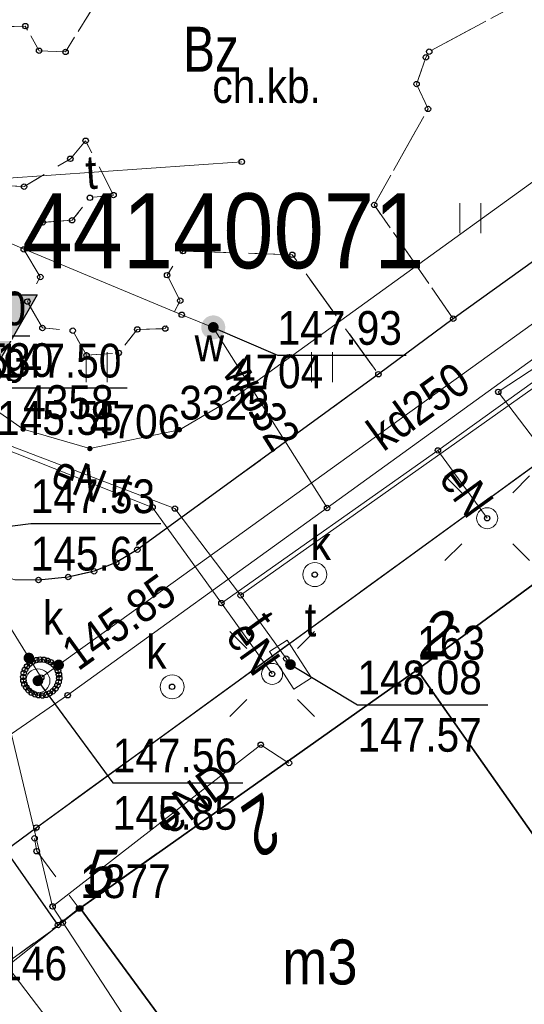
# Model space of a CAD drawing. Header units: metres. Extents: x 5548743 to 5556416, y 5707500 to 5714000.
# Tile 199 of 244: x 5554443 to 5554460, y 5710478 to 5710511. Entities that reach past the tile are written whole.
import ezdxf
from ezdxf.enums import TextEntityAlignment as Align

# ---------------------------------------------------------------- set-up
doc = ezdxf.new("R2010")
doc.units = ezdxf.units.M
for name, pattern in [('1.5_0.75', [2.25, 1.5, -0.75]), ('2.25_0.75', [3, 2.25, -0.75]), ('219-1000', [0])]:
    doc.linetypes.add(name, pattern=pattern)
doc.layers.get('0').update_dxf_attribs({"color": 2, "lineweight": 5})
doc.styles.get("Standard").update_dxf_attribs({"font": 'Working1250', "width": 0.75})

# ---------------------------------------------------------------- blocks, each defined once
blk = doc.blocks.new('PUNKTBUD')
at = {"color": 0}
blk.add_circle((0, 0), 0.09, dxfattribs=at)
blk = doc.blocks.new('203')
at = {"linetype": 'Continuous', "lineweight": 0}
h = blk.add_hatch(color=0, dxfattribs=at)
edge = h.paths.add_edge_path()
edge.add_arc((0, 0), 0.09, 0, 360)
blk = doc.blocks.new('SM01')
at = {"color": 0, "linetype": 'Continuous', "lineweight": 13}
for p, q in [((-0.848, 0.848), (-1.414, 1.414)), ((0.849, 0.848), (1.414, 1.414)), ((-0.848, -0.849), (-1.414, -1.414)), ((0.849, -0.849), (1.414, -1.414))]:
    blk.add_line(p, q, dxfattribs=at)
blk.add_circle((0, 0), 0.35, dxfattribs=at)
blk = doc.blocks.new('TU04')
at = {"color": 0, "linetype": 'Continuous', "lineweight": 13}
for p, q in [((0, 0), (0, 1)), ((0.7, 0), (0.7, 1))]:
    blk.add_line(p, q, dxfattribs=at)
blk = doc.blocks.new('US22')
at = {"color": 0, "linetype": 'Continuous', "lineweight": 0}
blk.add_circle((0, 0), 0.4, dxfattribs=at)
blk = doc.blocks.new('PW01')
at = {"linetype": 'Continuous', "lineweight": 13}
h = blk.add_hatch(color=0, dxfattribs=at)
edge = h.paths.add_edge_path()
edge.add_arc((0, 0), 0.18, 0, 360)
blk = doc.blocks.new('US20')
at = {"color": 0, "linetype": 'Continuous', "lineweight": 13}
for p, q in [((-0.75, -0.35), (-0.75, 0.35)), ((-0.75, 0.35), (0.75, 0.35)), ((0.75, -0.35), (0.75, 0.35)), ((-0.75, -0.35), (0.75, -0.35))]:
    blk.add_line(p, q, dxfattribs=at)
blk = doc.blocks.new('US25')
at = {"linetype": 'Continuous', "lineweight": 13}
h = blk.add_hatch(color=0, dxfattribs=at)
edge = h.paths.add_edge_path()
edge.add_arc((0, 0), 0.4, 0, 360)
blk = doc.blocks.new('PIKIETAW1891')
at = {"color": 0}
blk.add_circle((0, 0), 0.09, dxfattribs=at)
blk = doc.blocks.new('OSHB')
h = blk.add_hatch(color=0)
edge = h.paths.add_edge_path()
edge.add_arc((0, 0), 0.188, 0, 180)
edge.add_arc((0, 0), 0.188, 180, 0)
h.paths.add_polyline_path([(-0.001, -1.732), (-1.501, 0.866), (1.499, 0.866)])
at = {"color": 0, "linetype": 'CONTINUOUS'}
for points in [[(-0.001, -1.732), (-1.501, 0.866), (1.499, 0.866)], [(0.188, 0), (-0.188, 0)]]:
    blk.add_lwpolyline(points, close=True, dxfattribs=at)

msp = doc.modelspace()

# ---------------------------------------------------------------- linework, layer by layer
at = {"layer": '218-kontur użytku gruntowego', "color": 3, "linetype": 'CONTINUOUS', "lineweight": 18, "flags": 128}
for points in [[(5554450.01, 5710498.41), (5554497.13, 5710532.48)], [(5554497.13, 5710532.48), (5554450.01, 5710498.41)], [(5554441.02, 5710498.79), (5554443.03, 5710497.39)], [(5554443.03, 5710497.39), (5554441.02, 5710498.79)], [(5554448.23, 5710497.37), (5554450.01, 5710498.41)], [(5554450.01, 5710498.41), (5554448.23, 5710497.37)], [(5554443.03, 5710497.39), (5554445.25, 5710496.74)], [(5554445.25, 5710496.74), (5554443.03, 5710497.39)], [(5554445.25, 5710496.74), (5554448.23, 5710497.37)], [(5554448.23, 5710497.37), (5554445.25, 5710496.74)], [(5554463.92, 5710495.09), (5554456.15, 5710489.37)], [(5554456.15, 5710489.37), (5554463.92, 5710495.09)], [(5554456.15, 5710489.37), (5554444.93, 5710481.42)], [(5554444.93, 5710481.42), (5554456.15, 5710489.37)], [(5554444.93, 5710481.42), (5554451.89, 5710471.93)], [(5554451.89, 5710471.93), (5554444.93, 5710481.42)]]:
    msp.add_lwpolyline(points, dxfattribs=at)
at = {"layer": '219-działka ewidencyjna', "color": 7, "linetype": '219-1000', "lineweight": 18, "flags": 128}
for points in [[(5554497.13, 5710532.48), (5554450.01, 5710498.41)], [(5554441.02, 5710498.79), (5554443.03, 5710497.39)], [(5554450.01, 5710498.41), (5554448.23, 5710497.37)], [(5554443.03, 5710497.39), (5554445.25, 5710496.74)], [(5554448.23, 5710497.37), (5554445.25, 5710496.74)], [(5554463.92, 5710495.09), (5554456.15, 5710489.37)], [(5554456.15, 5710489.37), (5554444.93, 5710481.42)], [(5554456.15, 5710489.37), (5554462.84, 5710479.84)], [(5554441.48, 5710478.68), (5554444.93, 5710481.42)], [(5554451.89, 5710471.93), (5554444.93, 5710481.42)]]:
    msp.add_lwpolyline(points, dxfattribs=at)
at = {"layer": '312-budynek ewidencyjny', "color": 7, "linetype": 'CONTINUOUS', "lineweight": 35, "flags": 128}
for points in [[(5554456.15, 5710489.37), (5554463.92, 5710495.09)], [(5554444.93, 5710481.42), (5554456.15, 5710489.37)], [(5554456.15, 5710489.37), (5554462.84, 5710479.84)], [(5554462.84, 5710479.84), (5554456.15, 5710489.37)], [(5554451.89, 5710471.93), (5554444.93, 5710481.42)]]:
    msp.add_lwpolyline(points, dxfattribs=at)
at = {"layer": 'chodnik', "color": 7, "linetype": '1.5_0.75', "lineweight": 18, "flags": 128}
for points in [[(5554443.41, 5710483.75), (5554443.48, 5710483.32), (5554444.89, 5710481.41), (5554456.15, 5710489.37), (5554463.92, 5710495.09), (5554471.81, 5710500.87), (5554478.92, 5710505.94), (5554487.22, 5710511.83), (5554494.74, 5710517.27), (5554502.24, 5710522.68), (5554509.44, 5710527.98), (5554517.53, 5710533.78), (5554523.91, 5710538.26), (5554526.95, 5710540.3), (5554530.39, 5710542.48), (5554529.99, 5710543.17), (5554531.67, 5710544.37), (5554540.15, 5710548.3), (5554542.17, 5710544.15), (5554543.16, 5710544.62), (5554541.6, 5710547.89), (5554545.78, 5710549.93), (5554545.46, 5710550.59), (5554552.12, 5710553.48), (5554553.39, 5710550.56), (5554546.96, 5710547.54), (5554547.39, 5710546.68), (5554550.44, 5710548.15), (5554556.72, 5710551.2), (5554557.91, 5710550.65), (5554560.57, 5710542.33), (5554562.25, 5710537.06), (5554562.95, 5710534.86), (5554564.19, 5710535.17), (5554563.68, 5710537.46), (5554563.06, 5710540.12), (5554562.14, 5710542.87), (5554557.72, 5710555.64), (5554557.27, 5710556.62), (5554556.75, 5710557.41), (5554555.64, 5710558.2), (5554554.78, 5710558.61), (5554553.78, 5710558.9), (5554553.05, 5710558.68), (5554534.16, 5710549.88), (5554521.64, 5710540.81), (5554505.22, 5710528.95), (5554488.48, 5710516.77), (5554467.28, 5710501.44), (5554443.47, 5710484.11)], [(5554428.68, 5710510.32), (5554428.71, 5710509.3), (5554428.85, 5710508.67), (5554429.18, 5710508.02), (5554431.12, 5710505.17), (5554431.32, 5710505.12), (5554431.07, 5710506.29), (5554431.03, 5710507.25), (5554431.24, 5710508.44), (5554431.65, 5710509.37), (5554432.29, 5710510.32), (5554433.29, 5710511.27), (5554434, 5710511.81), (5554444.33, 5710517.21), (5554446.4, 5710513.15), (5554444.44, 5710509.96), (5554443.56, 5710510), (5554443.1, 5710510.82), (5554441.95, 5710510.8), (5554441.42, 5710509.98), (5554440.44, 5710509.96), (5554439.99, 5710509.05), (5554440.34, 5710508.14), (5554439.92, 5710507.26), (5554440.52, 5710506.42), (5554441.51, 5710506.3), (5554441.99, 5710505.52), (5554443.06, 5710505.47), (5554444.6, 5710506.4), (5554445.11, 5710507), (5554446.04, 5710505.19), (5554445.25, 5710505.1), (5554444.66, 5710504.35), (5554443.68, 5710504.28), (5554443.05, 5710503.38), (5554443.6, 5710502.46), (5554443.17, 5710501.64), (5554443.67, 5710500.76), (5554444.68, 5710500.67), (5554445.14, 5710499.85), (5554446.21, 5710499.93), (5554446.83, 5710500.71), (5554447.76, 5710500.74), (5554448.26, 5710501.67), (5554447.82, 5710502.52), (5554448.35, 5710503.32), (5554451.99, 5710503.2), (5554454.86, 5710499.22), (5554457.35, 5710501.07), (5554454.72, 5710504.86), (5554456.51, 5710508.06), (5554456.13, 5710508.89), (5554456.44, 5710509.78), (5554456.55, 5710509.97), (5554465.15, 5710514.6), (5554465.57, 5710513.75), (5554467.51, 5710514.73), (5554466.99, 5710515.66), (5554470.4, 5710517.43), (5554474.47, 5710517.35), (5554476.66, 5710520.72), (5554484.57, 5710525.04), (5554485.07, 5710524.1), (5554486.93, 5710525.13), (5554486.48, 5710526.01), (5554497.58, 5710531.99), (5554498.19, 5710531.86), (5554498.78, 5710531.64), (5554499.18, 5710531.28), (5554502.01, 5710533.41), (5554501.83, 5710533.8), (5554501.84, 5710534.12), (5554502.03, 5710534.42), (5554509.05, 5710539.4), (5554508.94, 5710540.48), (5554508.06, 5710540.87), (5554508.43, 5710541.64), (5554507.85, 5710542.54), (5554506.95, 5710542.6), (5554506.5, 5710543.63), (5554491.87, 5710538.69), (5554484.57, 5710536.26), (5554478.34, 5710534.15), (5554478.09, 5710534.93), (5554474.12, 5710533.41), (5554474.36, 5710532.77), (5554472.05, 5710531.84), (5554446.11, 5710521.62), (5554445.81, 5710522.28), (5554442.07, 5710520.41), (5554442.42, 5710519.81), (5554435.85, 5710516.32), (5554433.79, 5710515.24), (5554429.41, 5710512.9), (5554429.18, 5710512.41), (5554428.8, 5710511.3)], [(5554534.68, 5710444.02), (5554533.44, 5710447.83), (5554532.74, 5710450.32), (5554532.25, 5710453.02), (5554531.99, 5710455.98), (5554532.08, 5710458.09), (5554525.34, 5710462.38), (5554524.61, 5710462.94), (5554522.83, 5710461.38), (5554527.34, 5710458.21), (5554523.68, 5710452.82), (5554522.68, 5710451.26), (5554522.17, 5710451.09), (5554521.72, 5710451.23), (5554520.3, 5710452.13), (5554518.05, 5710448.36), (5554519.95, 5710447.14), (5554517.57, 5710443.57), (5554517.24, 5710443.09), (5554516.84, 5710442.79), (5554516.38, 5710442.77), (5554515.07, 5710443.57), (5554513.04, 5710440.34), (5554514.26, 5710439.58), (5554514.56, 5710439.21), (5554514.45, 5710438.79), (5554514.05, 5710438.35), (5554513.16, 5710438.21), (5554511.84, 5710438.35), (5554499.44, 5710441.37), (5554492.31, 5710443.8), (5554488.5, 5710446.13), (5554485.15, 5710442.98), (5554480.02, 5710444.15), (5554476.84, 5710445.73), (5554473, 5710448.34), (5554458, 5710461.89), (5554454.24, 5710466.61), (5554453.01, 5710470.45), (5554451.89, 5710471.93), (5554444.93, 5710481.42), (5554444.35, 5710480.94), (5554441.8, 5710479.11), (5554450.83, 5710465.49), (5554462.77, 5710454.82), (5554472.06, 5710446.49), (5554474.79, 5710444.72), (5554479.98, 5710442.38), (5554485.01, 5710441.4), (5554491.58, 5710441.36), (5554502.71, 5710438.14), (5554511.32, 5710435.72), (5554512.21, 5710435.29), (5554516.44, 5710435.55), (5554519.7, 5710437.6), (5554520.86, 5710439.17), (5554523.35, 5710439.77), (5554534.99, 5710442.97)]]:
    msp.add_lwpolyline(points, close=True, dxfattribs=at)
at = {"layer": 'jezdnia', "color": 7, "linetype": '2.25_0.75', "lineweight": 18, "flags": 128}
for points in [[(5554412.43, 5710514.29), (5554408.24, 5710510.92), (5554418.66, 5710508.44), (5554419.59, 5710509.15), (5554420.38, 5710509.5), (5554421.46, 5710509.6), (5554422.36, 5710509.47), (5554423.16, 5710509.24), (5554423.89, 5710508.85), (5554424.46, 5710508.45), (5554428.69, 5710502.64), (5554439.05, 5710488.34), (5554439.27, 5710487.75), (5554439.32, 5710487.1), (5554439.14, 5710486.55), (5554438.1, 5710485.76), (5554437.65, 5710485.71), (5554436.85, 5710485.85), (5554441.68, 5710479.01), (5554444.19, 5710480.86), (5554442.45, 5710483.36), (5554443.47, 5710484.11), (5554467.28, 5710501.44), (5554488.48, 5710516.77), (5554505.22, 5710528.95), (5554521.64, 5710540.81), (5554534.16, 5710549.88), (5554542.28, 5710555.84), (5554542.73, 5710556.08), (5554548.69, 5710558.31), (5554550.14, 5710558.79), (5554550.8, 5710559.03), (5554551.51, 5710559.12), (5554552.37, 5710559.08), (5554553.78, 5710558.9), (5554554.78, 5710558.61), (5554555.64, 5710558.2), (5554556.75, 5710557.41), (5554557.27, 5710556.62), (5554557.72, 5710555.64), (5554562.19, 5710557.43), (5554562.14, 5710560.52), (5554558, 5710570.33), (5554557.22, 5710570.54), (5554556.66, 5710571.02), (5554556.14, 5710571.5), (5554555.73, 5710572.18), (5554551.34, 5710570.77), (5554551.5, 5710569.95), (5554551.48, 5710569.22), (5554551.26, 5710568.27), (5554550.9, 5710567.4), (5554550.49, 5710566.63), (5554550, 5710565.93), (5554549.32, 5710565.24), (5554547.89, 5710564.5), (5554545.11, 5710563.32), (5554541.28, 5710561.94), (5554534.34, 5710559.41), (5554531.12, 5710560.98), (5554521.77, 5710557.63), (5554514.14, 5710555.67), (5554512.15, 5710552.94), (5554509.31, 5710551.99), (5554508.96, 5710551.99), (5554508.15, 5710552.25), (5554507.64, 5710552.54), (5554506.95, 5710553.08), (5554506.33, 5710553.74), (5554505.62, 5710554.6), (5554504.27, 5710557.08), (5554503.76, 5710559.81), (5554500.07, 5710560.85), (5554495.64, 5710558.86), (5554496.41, 5710557.66), (5554496.92, 5710556.29), (5554497.23, 5710555.1), (5554497.4, 5710553.9), (5554497.47, 5710552.1), (5554497.29, 5710550.89), (5554497.03, 5710549.78), (5554496.59, 5710548.91), (5554496.04, 5710547.96), (5554495.73, 5710547.56), (5554494.8, 5710547.25), (5554491.67, 5710548.63), (5554486.93, 5710547.1), (5554485.39, 5710546.56), (5554480.26, 5710544.86), (5554478.27, 5710541.32), (5554476.06, 5710540.6), (5554472.16, 5710539.33), (5554470.22, 5710538.71), (5554468.48, 5710538.32), (5554467.02, 5710538.21), (5554465.68, 5710538.2), (5554464.68, 5710538.33), (5554463.62, 5710538.55), (5554462.32, 5710538.98), (5554460.78, 5710539.89), (5554459.64, 5710540.79), (5554459.04, 5710541.45), (5554456.35, 5710545.55), (5554450.55, 5710542.97), (5554450.88, 5710541.78), (5554451.08, 5710540.23), (5554451.01, 5710538.73), (5554450.66, 5710537.42), (5554450.07, 5710535.93), (5554449.39, 5710534.73), (5554448.6, 5710533.68), (5554447.4, 5710532.83), (5554442.88, 5710530.78), (5554440.1, 5710529.43), (5554437.5, 5710528.21), (5554433.01, 5710525.89), (5554428.59, 5710523.58), (5554424.16, 5710521.11), (5554422.19, 5710520.04), (5554421.57, 5710519.67), (5554417.2, 5710517.18), (5554414.65, 5710515.66)], [(5554428.71, 5710509.3), (5554428.68, 5710510.32), (5554428.8, 5710511.3), (5554429.18, 5710512.41), (5554429.41, 5710512.9), (5554429.89, 5710513.58), (5554430.34, 5710514.03), (5554432.33, 5710515.38), (5554437.11, 5710517.92), (5554442.07, 5710520.41), (5554445.81, 5710522.28), (5554447.94, 5710523.14), (5554451.04, 5710524.57), (5554456.41, 5710526.65), (5554473.26, 5710533.11), (5554474.12, 5710533.41), (5554478.09, 5710534.93), (5554483.66, 5710536.94), (5554498.64, 5710542.03), (5554516.16, 5710548.01), (5554516.93, 5710548), (5554517.64, 5710547.84), (5554518.12, 5710547.63), (5554518.49, 5710547.33), (5554518.69, 5710546.82), (5554518.62, 5710546.31), (5554518.49, 5710545.68), (5554518.25, 5710545.11), (5554502.01, 5710533.41), (5554499.18, 5710531.28), (5554480.51, 5710517.72), (5554457.35, 5710501.07), (5554454.86, 5710499.22), (5554446.83, 5710493.37), (5554446.13, 5710492.94), (5554445.39, 5710492.65), (5554444.53, 5710492.46), (5554443.54, 5710492.36), (5554442.75, 5710492.37), (5554441.95, 5710492.65), (5554440.44, 5710493.3), (5554439.31, 5710494.14), (5554438.58, 5710494.97), (5554431.32, 5710505.12), (5554431.12, 5710505.17), (5554429.18, 5710508.02), (5554428.85, 5710508.67)]]:
    msp.add_lwpolyline(points, close=True, dxfattribs=at)
at = {"layer": 'komora podziemna', "color": 34, "linetype": 'CONTINUOUS', "lineweight": 18, "flags": 128}
msp.add_lwpolyline([(5554443.21, 5710488.68), (5554443.13, 5710488.78), (5554443.07, 5710488.89), (5554443.04, 5710489.01), (5554443.03, 5710489.13), (5554443.05, 5710489.26), (5554443.09, 5710489.37), (5554443.16, 5710489.48), (5554443.25, 5710489.57), (5554443.35, 5710489.64), (5554443.47, 5710489.69), (5554443.59, 5710489.71), (5554443.72, 5710489.7), (5554443.84, 5710489.67), (5554443.95, 5710489.62), (5554444.05, 5710489.54), (5554444.13, 5710489.44), (5554444.19, 5710489.33), (5554444.22, 5710489.21), (5554444.23, 5710489.09), (5554444.21, 5710488.96), (5554444.17, 5710488.85), (5554444.1, 5710488.74), (5554444.01, 5710488.65), (5554443.91, 5710488.58), (5554443.79, 5710488.53), (5554443.67, 5710488.51), (5554443.54, 5710488.52), (5554443.42, 5710488.55), (5554443.31, 5710488.6)], close=True, dxfattribs=at)
at = {"layer": 'krawężnik', "color": 7, "linetype": 'CONTINUOUS', "lineweight": 25, "flags": 128}
for points in [[(5554444.89, 5710481.41), (5554444.19, 5710480.86), (5554442.45, 5710483.36), (5554443.47, 5710484.11), (5554467.28, 5710501.44), (5554488.48, 5710516.77), (5554505.22, 5710528.95), (5554521.64, 5710540.81), (5554534.16, 5710549.88), (5554542.28, 5710555.84), (5554542.73, 5710556.08), (5554548.69, 5710558.31), (5554550.14, 5710558.79), (5554550.8, 5710559.03), (5554551.51, 5710559.12), (5554552.37, 5710559.08), (5554553.78, 5710558.9), (5554554.78, 5710558.61), (5554555.64, 5710558.2), (5554556.75, 5710557.41), (5554557.27, 5710556.62), (5554557.72, 5710555.64)], [(5554480.51, 5710517.72), (5554457.35, 5710501.07), (5554454.86, 5710499.22), (5554446.83, 5710493.37), (5554446.13, 5710492.94), (5554445.39, 5710492.65), (5554444.53, 5710492.46), (5554443.54, 5710492.36), (5554442.75, 5710492.37)]]:
    msp.add_lwpolyline(points, dxfattribs=at)
at = {"layer": 'przewód elektroenergetyczny podziemny', "color": 1, "linetype": 'CONTINUOUS', "lineweight": 18, "flags": 128}
for points in [[(5554449.63, 5710491.59), (5554456.84, 5710496.68), (5554471.46, 5710507.19), (5554495.34, 5710524.27)], [(5554433.28, 5710503.64), (5554435.91, 5710499.81), (5554437.16, 5710498.01), (5554442.12, 5710496.84), (5554447.34, 5710494.78), (5554449.63, 5710491.59)], [(5554462.4, 5710493.97), (5554458.85, 5710498.63), (5554464.36, 5710502.25)], [(5554456.84, 5710496.68), (5554458.48, 5710494.42)], [(5554449.63, 5710491.59), (5554451.32, 5710489.23)], [(5554451.88, 5710486.26), (5554450.94, 5710486.87), (5554444.01, 5710481.48)]]:
    msp.add_lwpolyline(points, dxfattribs=at)
at = {"layer": 'przewód kanalizacyjny', "color": 34, "linetype": 'CONTINUOUS', "lineweight": 18, "flags": 128}
msp.add_lwpolyline([(5554427.48, 5710507.46), (5554436.43, 5710495.7), (5554438.67, 5710497.03), (5554439.81, 5710495.23), (5554440.65, 5710493.91), (5554443.63, 5710489.11), (5554469.09, 5710507.45), (5554490.58, 5710523.05)], dxfattribs=at)
at = {"layer": 'przewód telekomunikacyjny podziemny', "color": 30, "linetype": 'CONTINUOUS', "lineweight": 18, "flags": 128}
for points in [[(5554450.27, 5710491.85), (5554495.84, 5710524.13)], [(5554421.13, 5710522.34), (5554431.67, 5710505.55), (5554435.87, 5710499.41), (5554436.57, 5710499.42), (5554436.69, 5710499.21), (5554437.33, 5710498.11), (5554442.19, 5710496.99), (5554448.08, 5710494.74), (5554450.27, 5710491.85)], [(5554435.86, 5710515.77), (5554434.21, 5710511.99), (5554433.65, 5710510.4), (5554433.55, 5710506.81), (5554436.41, 5710501.92), (5554440.41, 5710496.53), (5554444.01, 5710481.48), (5554457.17, 5710461.27), (5554472.38, 5710447.38), (5554480.61, 5710442.82), (5554488.24, 5710441.11), (5554491.73, 5710441.17), (5554511.98, 5710435.78), (5554517, 5710436.6), (5554521.87, 5710438.39), (5554531.76, 5710444.54)], [(5554438.44, 5710505.98), (5554439.19, 5710505.52), (5554450.31, 5710506.3)], [(5554450.27, 5710491.85), (5554451.79, 5710489.74), (5554451.93, 5710489.54)]]:
    msp.add_lwpolyline(points, dxfattribs=at)
at = {"layer": 'przewód wodociągowy', "color": 5, "linetype": 'CONTINUOUS', "lineweight": 18, "flags": 128}
for points in [[(5554556.04, 5710561.88), (5554535.46, 5710553.29), (5554511.24, 5710536.47), (5554507.09, 5710533.72), (5554491.27, 5710522.32), (5554469.63, 5710506.69), (5554453.15, 5710494.76)], [(5554453.15, 5710494.76), (5554449.36, 5710500.78), (5554448.31, 5710501.2), (5554441.68, 5710503.97), (5554438.01, 5710505.74)], [(5554453.15, 5710494.76), (5554444.51, 5710488.52), (5554439.75, 5710485.24), (5554441.47, 5710482.44), (5554441.48, 5710482.16)], [(5554453.7, 5710469.52), (5554449.63, 5710470.11), (5554440.67, 5710481.89), (5554434.75, 5710485.4), (5554424.43, 5710485.17)]]:
    msp.add_lwpolyline(points, dxfattribs=at)
at = {"layer": 'rzedna-Atr2', "color": 7, "flags": 128}
for points in [[(5554449.36, 5710500.78), (5554451.5, 5710499.85), (5554455.783, 5710499.85)], [(5554436.57, 5710499.42), (5554438.98, 5710500.5), (5554443.255, 5710500.5)], [(5554438.67, 5710497.03), (5554442.16, 5710498.76), (5554446.491, 5710498.76)], [(5554440.65, 5710493.91), (5554443.28, 5710494.24), (5554447.61, 5710494.24)], [(5554451.93, 5710489.54), (5554454.16, 5710488.2), (5554458.498, 5710488.2)], [(5554443.52, 5710489), (5554446.01, 5710485.6), (5554450.341, 5710485.6)]]:
    msp.add_lwpolyline(points, dxfattribs=at)
at = {"layer": 'trawnik', "color": 7, "linetype": '1.5_0.75', "lineweight": 18, "flags": 128}
for points in [[(5554457.35, 5710501.07), (5554480.51, 5710517.72), (5554499.18, 5710531.28), (5554498.78, 5710531.64), (5554498.19, 5710531.86), (5554497.58, 5710531.99), (5554486.48, 5710526.01), (5554486.93, 5710525.13), (5554485.07, 5710524.1), (5554484.57, 5710525.04), (5554476.66, 5710520.72), (5554474.47, 5710517.35), (5554470.4, 5710517.43), (5554466.99, 5710515.66), (5554467.51, 5710514.73), (5554465.57, 5710513.75), (5554465.15, 5710514.6), (5554456.55, 5710509.97), (5554456.44, 5710509.78), (5554456.13, 5710508.89), (5554456.51, 5710508.06), (5554454.72, 5710504.86)], [(5554441.51, 5710506.3), (5554440.52, 5710506.42), (5554439.92, 5710507.26), (5554440.34, 5710508.14), (5554439.99, 5710509.05), (5554440.44, 5710509.96), (5554441.42, 5710509.98), (5554441.95, 5710510.8), (5554443.1, 5710510.82), (5554443.56, 5710510), (5554444.44, 5710509.96), (5554446.4, 5710513.15), (5554444.33, 5710517.21), (5554434, 5710511.81), (5554433.29, 5710511.27), (5554432.29, 5710510.32), (5554431.65, 5710509.37), (5554431.24, 5710508.44), (5554431.03, 5710507.25), (5554431.07, 5710506.29), (5554431.32, 5710505.12), (5554438.58, 5710494.97), (5554439.31, 5710494.14), (5554440.44, 5710493.3), (5554441.95, 5710492.65), (5554442.75, 5710492.37), (5554443.54, 5710492.36), (5554444.53, 5710492.46), (5554445.39, 5710492.65), (5554446.13, 5710492.94), (5554446.83, 5710493.37), (5554454.86, 5710499.22), (5554451.99, 5710503.2), (5554448.35, 5710503.32), (5554447.82, 5710502.52), (5554448.26, 5710501.67), (5554447.76, 5710500.74), (5554446.83, 5710500.71), (5554446.21, 5710499.93), (5554445.14, 5710499.85), (5554444.68, 5710500.67), (5554443.67, 5710500.76), (5554443.17, 5710501.64), (5554443.6, 5710502.46), (5554443.05, 5710503.38), (5554443.68, 5710504.28), (5554444.66, 5710504.35), (5554445.25, 5710505.1), (5554446.04, 5710505.19), (5554445.11, 5710507), (5554444.6, 5710506.4), (5554443.06, 5710505.47), (5554441.99, 5710505.52)]]:
    msp.add_lwpolyline(points, close=True, dxfattribs=at)

# ---------------------------------------------------------------- block references
at = {"layer": '203-punkt graniczny', "color": 7, "linetype": 'CONTINUOUS', "lineweight": 18}
for p in [(5554450.01, 5710498.41), (5554443.03, 5710497.39), (5554448.23, 5710497.37), (5554445.25, 5710496.74), (5554456.15, 5710489.37), (5554444.93, 5710481.42)]:
    msp.add_blockref('203', p, dxfattribs=at)
at = {"layer": 'latarnia', "color": 7, "linetype": 'CONTINUOUS', "lineweight": 18}
for p in [(5554458.48, 5710494.42), (5554451.32, 5710489.23)]:
    msp.add_blockref('SM01', p, dxfattribs=at)
at = {"layer": 'Podstawowa osnowa wysokościowa bazowa', "color": 7, "linetype": 'CONTINUOUS', "lineweight": 13}
msp.add_blockref('OSHB', (5554442, 5710501), dxfattribs=at)
at = {"layer": 'Punkt budynku', "color": 5, "linetype": 'CONTINUOUS', "lineweight": 13}
for p in [(5554456.15, 5710489.37), (5554444.93, 5710481.42)]:
    msp.add_blockref('PUNKTBUD', p, dxfattribs=at)
at = {"layer": 'Punkt roboczy BDOT GESUT K1', "color": 6, "linetype": 'CONTINUOUS', "lineweight": 18}
for p in [(5554443.1, 5710510.82), (5554443.1, 5710510.82), (5554443.56, 5710510), (5554443.56, 5710510), (5554444.44, 5710509.96), (5554444.44, 5710509.96), (5554456.44, 5710509.78), (5554456.44, 5710509.78), (5554456.55, 5710509.97), (5554456.55, 5710509.97), (5554456.13, 5710508.89), (5554456.13, 5710508.89), (5554456.51, 5710508.06), (5554456.51, 5710508.06), (5554445.11, 5710507), (5554445.11, 5710507), (5554444.6, 5710506.4), (5554444.6, 5710506.4), (5554450.31, 5710506.3), (5554443.06, 5710505.47), (5554443.06, 5710505.47), (5554446.04, 5710505.19), (5554446.04, 5710505.19), (5554445.25, 5710505.1), (5554445.25, 5710505.1), (5554454.72, 5710504.86), (5554454.72, 5710504.86), (5554443.68, 5710504.28), (5554443.68, 5710504.28), (5554444.66, 5710504.35), (5554444.66, 5710504.35), (5554443.05, 5710503.38), (5554443.05, 5710503.38), (5554448.35, 5710503.32), (5554448.35, 5710503.32), (5554451.99, 5710503.2), (5554451.99, 5710503.2), (5554443.6, 5710502.46), (5554443.6, 5710502.46), (5554447.82, 5710502.52), (5554447.82, 5710502.52), (5554443.17, 5710501.64), (5554443.17, 5710501.64), (5554448.26, 5710501.67), (5554448.26, 5710501.67), (5554448.31, 5710501.2), (5554457.35, 5710501.07), (5554457.35, 5710501.07), (5554457.35, 5710501.07), (5554457.35, 5710501.07), (5554443.67, 5710500.76), (5554443.67, 5710500.76), (5554444.68, 5710500.67), (5554444.68, 5710500.67), (5554446.83, 5710500.71), (5554446.83, 5710500.71), (5554447.76, 5710500.74), (5554447.76, 5710500.74), (5554449.36, 5710500.78), (5554449.36, 5710500.78), (5554449.36, 5710500.78), (5554446.21, 5710499.93), (5554446.21, 5710499.93), (5554445.14, 5710499.85), (5554445.14, 5710499.85), (5554454.86, 5710499.22), (5554454.86, 5710499.22), (5554454.86, 5710499.22), (5554454.86, 5710499.22), (5554458.85, 5710498.63), (5554456.84, 5710496.68), (5554456.84, 5710496.68), (5554447.34, 5710494.78), (5554448.08, 5710494.74), (5554453.15, 5710494.76), (5554453.15, 5710494.76), (5554453.15, 5710494.76), (5554458.48, 5710494.42), (5554458.48, 5710494.42), (5554446.83, 5710493.37), (5554446.83, 5710493.37), (5554446.83, 5710493.37), (5554446.13, 5710492.94), (5554446.13, 5710492.94), (5554446.13, 5710492.94), (5554443.54, 5710492.36), (5554443.54, 5710492.36), (5554443.54, 5710492.36), (5554444.53, 5710492.46), (5554444.53, 5710492.46), (5554444.53, 5710492.46), (5554445.39, 5710492.65), (5554445.39, 5710492.65), (5554445.39, 5710492.65), (5554452.74, 5710492.54), (5554450.27, 5710491.85), (5554450.27, 5710491.85), (5554450.27, 5710491.85), (5554449.63, 5710491.59), (5554449.63, 5710491.59), (5554449.63, 5710491.59), (5554443.22, 5710489.76), (5554451.79, 5710489.74), (5554443.16, 5710489.48), (5554443.25, 5710489.57), (5554443.35, 5710489.64), (5554443.47, 5710489.69), (5554443.59, 5710489.71), (5554443.72, 5710489.7), (5554443.84, 5710489.67), (5554443.95, 5710489.62), (5554444.05, 5710489.54), (5554444.13, 5710489.44), (5554444.21, 5710489.53), (5554451.93, 5710489.54), (5554451.93, 5710489.54), (5554451.93, 5710489.54), (5554443.03, 5710489.13), (5554443.05, 5710489.26), (5554443.09, 5710489.37), (5554443.63, 5710489.11), (5554444.19, 5710489.33), (5554444.22, 5710489.21), (5554444.23, 5710489.09), (5554451.32, 5710489.23), (5554451.32, 5710489.23), (5554456.15, 5710489.37), (5554443.04, 5710489.01), (5554443.07, 5710488.89), (5554443.13, 5710488.78), (5554443.52, 5710489), (5554443.52, 5710489), (5554444.17, 5710488.85), (5554444.21, 5710488.96), (5554447.99, 5710488.8), (5554443.21, 5710488.68), (5554443.31, 5710488.6), (5554443.42, 5710488.55), (5554443.54, 5710488.52), (5554443.67, 5710488.51), (5554443.79, 5710488.53), (5554443.91, 5710488.58), (5554444.01, 5710488.65), (5554444.1, 5710488.74), (5554444.51, 5710488.52), (5554450.94, 5710486.87), (5554451.88, 5710486.26), (5554443.47, 5710484.11), (5554443.47, 5710484.11), (5554443.47, 5710484.11), (5554443.41, 5710483.75), (5554443.48, 5710483.32), (5554444.01, 5710481.48), (5554444.01, 5710481.48), (5554444.89, 5710481.41), (5554444.89, 5710481.41), (5554444.93, 5710481.42), (5554444.35, 5710480.94), (5554444.19, 5710480.86), (5554444.19, 5710480.86)]:
    msp.add_blockref('PIKIETAW1891', p, dxfattribs=at)
at = {"layer": 'rzedna', "color": 7, "linetype": 'CONTINUOUS', "lineweight": 18}
for p in [(5554449.36, 5710500.78), (5554443.22, 5710489.76), (5554444.21, 5710489.53), (5554451.93, 5710489.54), (5554443.52, 5710489)]:
    msp.add_blockref('PW01', p, dxfattribs=at)
at = {"layer": 'szafa telekomunikacyjna lub kontener', "color": 30, "linetype": 'CONTINUOUS', "lineweight": 18, "rotation": 302.905}
msp.add_blockref('US20', (5554451.93, 5710489.54), dxfattribs=at)
at = {"layer": 'trawnik', "color": 7, "linetype": 'CONTINUOUS', "lineweight": 18}
for p in [(5554457.569, 5710503.919), (5554445.129, 5710498.959), (5554452.629, 5710498.959)]:
    msp.add_blockref('TU04', p, dxfattribs=at)
at = {"layer": 'wodociągowe urządzenie techniczne', "color": 5, "linetype": 'CONTINUOUS', "lineweight": 18}
msp.add_blockref('US25', (5554449.36, 5710500.78), dxfattribs=at)
at = {"layer": 'właz do komory lub kanału - okrągły', "color": 7, "linetype": 'CONTINUOUS', "lineweight": 18}
for p in [(5554452.74, 5710492.54), (5554443.52, 5710489), (5554447.99, 5710488.8)]:
    msp.add_blockref('US22', p, dxfattribs=at)

# ---------------------------------------------------------------- texts
at = {"layer": '202-punkt graniczny-Atr103', "color": 7, "width": 0.9}
msp.add_text('5146', height=1.125, dxfattribs=at).set_placement((5554441.48, 5710478.68), align=Align.BOTTOM_LEFT)
msp.add_text('5146', height=1.125, dxfattribs=at).set_placement((5554441.48, 5710478.68), align=Align.BOTTOM_LEFT)
at = {"layer": '203-punkt graniczny-Atr103', "color": 7, "width": 0.9}
for s, p in [('1530', (5554441.02, 5710498.79)), ('1530', (5554441.02, 5710498.79)), ('4704', (5554450.01, 5710498.41)), ('4704', (5554450.01, 5710498.41)), ('4358', (5554443.03, 5710497.39)), ('4358', (5554443.03, 5710497.39)), ('3325', (5554448.23, 5710497.37)), ('3325', (5554448.23, 5710497.37)), ('4706', (5554445.25, 5710496.74)), ('4706', (5554445.25, 5710496.74)), ('163', (5554456.15, 5710489.37)), ('163', (5554456.15, 5710489.37)), ('1877', (5554444.93, 5710481.42)), ('1877', (5554444.93, 5710481.42))]:
    msp.add_text(s, height=1.125, dxfattribs=at).set_placement(p, align=Align.BOTTOM_LEFT)
at = {"layer": '210-oznaczenie konturu użytku gruntowego', "color": 3, "linetype": 'CONTINUOUS', "lineweight": 18, "width": 0.79}
msp.add_text('Bz', height=1.5, dxfattribs=at).set_placement((5554448.36, 5710509.3))
at = {"layer": '238-Punkt adresowy budynku', "color": 7, "linetype": 'CONTINUOUS', "lineweight": 18, "oblique": 15, "width": 0.79}
msp.add_text('2', height=1.8, rotation=214.75, dxfattribs=at).set_placement((5554450.63, 5710485.04), align=Align.CENTER)
at = {"layer": '312-oznaczenie budynku ewidencyjnego-Atr117', "color": 7, "width": 0.9}
msp.add_text('m3', height=1.5, dxfattribs=at).set_placement((5554452.91, 5710479.63), align=Align.MIDDLE_CENTER)
at = {"layer": 'chodnik-Atr17', "color": 7, "width": 0.9}
msp.add_text('ch.kb.', height=1.125, dxfattribs=at).set_placement((5554449.33, 5710508.26))
at = {"layer": 'Podstawowa osnowa wysokościowa bazowa-Atr103', "color": 7, "width": 0.9}
msp.add_text('44140071', height=2.5, dxfattribs=at).set_placement((5554443, 5710502), align=Align.BOTTOM_LEFT)
at = {"layer": 'przewód elektroenergetyczny podziemny-Atr1', "color": 1, "width": 0.9}
for s, rotation, p in [('eN', 338.464, (5554444.09, 5710496.06)), ('eN', 305.967, (5554457.29, 5710496.07)), ('eN', 305.606, (5554450.19, 5710490.81)), ('eND', 36.57, (5554447.61, 5710484.28))]:
    msp.add_text(s, height=1.125, rotation=rotation, dxfattribs=at).set_placement(p, align=Align.MIDDLE_LEFT)
at = {"layer": 'przewód kanalizacyjny-Atr1', "color": 34, "width": 0.9}
msp.add_text('kd250', height=1.125, rotation=35.767, dxfattribs=at).set_placement((5554454.69, 5710497.07), align=Align.MIDDLE_LEFT)
at = {"layer": 'przewód telekomunikacyjny podziemny-Atr1', "color": 30, "width": 0.9}
for rotation, p in [(4.012, (5554445.11, 5710505.94)), (339.092, (5554446.23, 5710495.45)), (305.768, (5554450.8, 5710491.11))]:
    msp.add_text('t', height=1.125, rotation=rotation, dxfattribs=at).set_placement(p, align=Align.MIDDLE_LEFT)
at = {"layer": 'przewód wodociągowy-Atr1', "color": 5, "width": 0.9}
msp.add_text('wo32', height=1.125, rotation=302.193, dxfattribs=at).set_placement((5554450.11, 5710499.59), align=Align.MIDDLE_LEFT)
at = {"layer": 'Punkt budynku-Atr104', "color": 5, "oblique": 15, "width": 0.9}
for s, p in [('2', (5554456.15, 5710489.37)), ('5', (5554444.93, 5710481.42))]:
    msp.add_text(s, height=1.5, dxfattribs=at).set_placement(p, align=Align.BOTTOM_LEFT)
at = {"layer": 'rzedna-Atr2', "color": 7, "width": 0.9}
for s, p in [('147.60', (5554438.98, 5710500.511)), ('147.93', (5554451.5, 5710499.861)), ('147.50', (5554442.16, 5710498.771)), ('147.53', (5554443.28, 5710494.251)), ('148.08', (5554454.16, 5710488.211)), ('147.56', (5554446.01, 5710485.611))]:
    msp.add_text(s, height=1.125, dxfattribs=at).set_placement(p, align=Align.BOTTOM_LEFT)
msp.add_text('145.85', height=1.125, rotation=35.767, dxfattribs=at).set_placement((5554444.53, 5710489.76), align=Align.MIDDLE_LEFT)
at = {"layer": 'rzedna-Atr3', "color": 7, "width": 0.9}
for s, p in [('146.89', (5554438.98, 5710498.599)), ('145.55', (5554442.16, 5710496.859)), ('145.61', (5554443.28, 5710492.339)), ('147.57', (5554454.16, 5710486.299)), ('145.85', (5554446.01, 5710483.699))]:
    msp.add_text(s, height=1.125, dxfattribs=at).set_placement(p, align=Align.BOTTOM_LEFT)
at = {"layer": 'szafa telekomunikacyjna lub kontener-Atr17', "color": 30, "width": 0.9}
msp.add_text('t', height=1.125, dxfattribs=at).set_placement((5554452.41, 5710490.48))
at = {"layer": 'wodociągowe urządzenie techniczne-Atr17', "color": 5, "width": 0.9}
msp.add_text('w', height=1.125, dxfattribs=at).set_placement((5554448.74, 5710499.65))
at = {"layer": 'właz do komory lub kanału - okrągły-Atr17', "color": 7, "width": 0.9}
for p in [(5554452.6, 5710493.03), (5554443.69, 5710490.54), (5554447.13, 5710489.4)]:
    msp.add_text('k', height=1.125, dxfattribs=at).set_placement(p)

doc.saveas('drawing.dxf')
